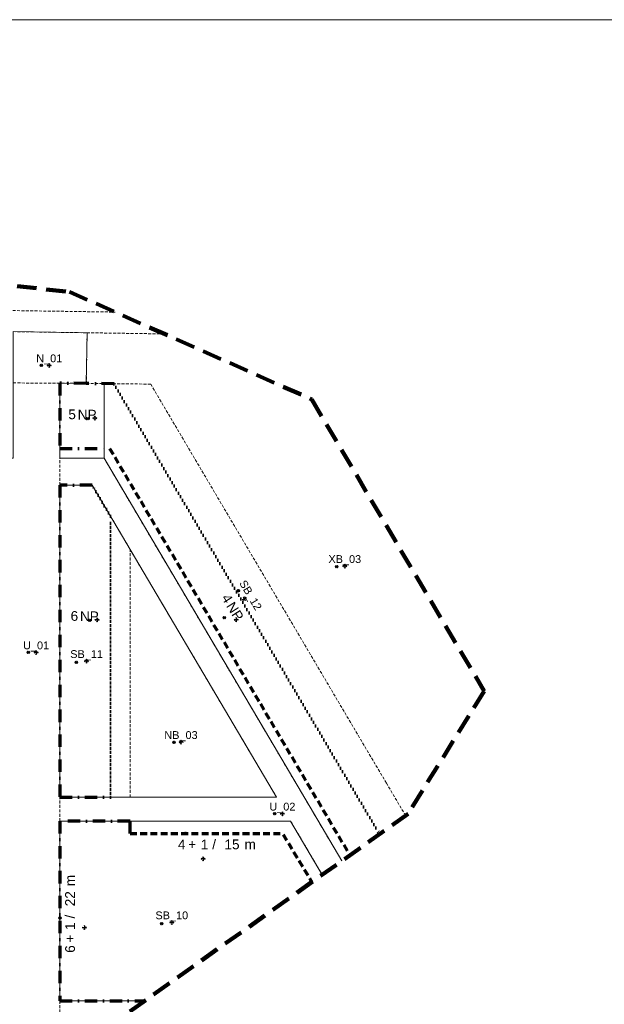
# Model space of a CAD drawing. Header units: metres. Extents: x -5 to 5163, y 1049 to 2798.
# Tile 22 of 22: x 4432 to 4732, y 2192 to 2697. Entities that reach past the tile are written whole.
import ezdxf
from ezdxf.enums import TextEntityAlignment as Align

# ---------------------------------------------------------------- set-up
doc = ezdxf.new("R2010")
doc.units = ezdxf.units.M
for name, pattern in [('DASHED', [0.75, 0.5, -0.25]), ('DOT', [0.25, 0, -0.25]), ('ČERCHOVANÁ', [25.4, 12.7, -6.35, 0, -6.35])]:
    doc.linetypes.add(name, pattern=pattern)
doc.layers.add('000000_BL_Pomocna_netisk_DB', color=7, linetype='Continuous', plot=False)
doc.layers.add('000100_pomocná_standard', color=132, linetype='Continuous', lineweight=18, plot=False)
for name, color, linetype, lineweight in [('101110_PL_Resene_uzemi', 6, 'DASHED', 200), ('200000_PL_Cast_uzemi', 80, 'DASHED', 5), ('202110_BL_Cast_uzemi_UP', 7, 'DASHED', 9), ('203110_BL_Cast_uzemi_SB', 7, 'DASHED', 9), ('204110_BL_Cast_uzemi_NB', 7, 'DASHED', 9), ('205110_BL_Cast_uzemi_XB', 7, 'DASHED', 9), ('302210_BL_VR_na_linii', 160, 'Continuous', 9), ('302310_BL_VR_na_plochu', 140, 'DOT', 9), ('302311_PL_VR_na_plochu_rozhrani', 140, 'Continuous', 18)]:
    doc.layers.add(name, color=color, linetype=linetype, lineweight=lineweight)
for name, color, linetype, lineweight, true_color in [('201110_PL_Ulicni_cara', 7, 'Continuous', 9, 0xe90101), ('301111_PL_SC_polouzavrena', 7, 'ČERCHOVANÁ', 70, 0xfe2f2f), ('301112_PL_SC_otevrena', 7, 'DASHED', 70, 0xfe4848), ('301113_PL_SC_volna', 7, 'DOT', 70, 0xfe8585)]:
    doc.layers.add(name, color=color, linetype=linetype, lineweight=lineweight, true_color=true_color)
doc.styles.add('style2', font='arial.ttf', dxfattribs={"height": 2})

# ---------------------------------------------------------------- blocks, each defined once
blk = doc.blocks.new('*U66')
at = {"layer": '000000_BL_Pomocna_netisk_DB'}
for p, q in [((-1, 0), (-0.72, 0.28)), ((1, 0), (-1, 0)), ((-1, 0), (-0.72, -0.28)), ((0, 1), (-0.29, 0.71)), ((0, 1), (0, -1)), ((0, 1), (0.28, 0.72)), ((1, 0), (0.72, 0.28)), ((1, 0), (0.72, -0.28)), ((-4.6, -1.2), (-5.8, 0)), ((-5.8, -1.2), (-4.6, 0)), ((0, -1), (-0.28, -0.72)), ((0, -1), (0.28, -0.72))]:
    blk.add_line(p, q, dxfattribs=at)
blk.add_circle((-5.2, -0.6), 0.6, dxfattribs=at)
at = {"style": 'style2'}
blk.add_attdef('OZNACENI', text='', height=4, dxfattribs=at).set_placement((0, 1.68), align=Align.CENTER)
at = {"style": 'style2', "flags": 1}
blk.add_attdef('NAZEV_BLOK', (-23.56, -29.29), '', height=5, dxfattribs=at)
blk = doc.blocks.new('*U69')
at = {"layer": '000000_BL_Pomocna_netisk_DB'}
for p, q in [((-3.98, 4.39), (-2.34, 3.97)), ((-3.37, 3.36), (-2.95, 5)), ((0.86, 0.51), (-0.86, -0.51)), ((-0.51, 0.86), (-0.61, 0.48)), ((0.51, -0.86), (-0.51, 0.86)), ((-0.51, 0.86), (-0.12, 0.76)), ((0.86, 0.51), (0.47, 0.61)), ((0.86, 0.51), (0.76, 0.12)), ((-0.86, -0.51), (-0.77, -0.13)), ((-0.86, -0.51), (-0.48, -0.61)), ((0.51, -0.86), (0.12, -0.76)), ((0.51, -0.86), (0.61, -0.48))]:
    blk.add_line(p, q, dxfattribs=at)
blk.add_circle((-3.16, 4.18), 0.6, dxfattribs=at)
at = {"style": 'style2'}
blk.add_attdef('OZNACENI', text='', height=4, rotation=300.5139, dxfattribs=at).set_placement((1.45, 0.85), align=Align.CENTER)
at = {"style": 'style2', "flags": 1}
blk.add_attdef('NAZEV_BLOK', (-30.31, -33.03), '', height=5, dxfattribs=at)
blk = doc.blocks.new('*U65')
at = {"layer": '000000_BL_Pomocna_netisk_DB'}
for p, q in [((-2.91, -0.59), (-4.11, 0.61)), ((-4.11, -0.59), (-2.91, 0.61)), ((-1, 0), (-0.72, 0.28)), ((1, 0), (-1, 0)), ((-1, 0), (-0.72, -0.28)), ((0, 1), (-0.29, 0.71)), ((0, 1), (0, -1)), ((0, 1), (0.28, 0.72)), ((1, 0), (0.72, 0.28)), ((1, 0), (0.72, -0.28)), ((0, -1), (-0.28, -0.72)), ((0, -1), (0.28, -0.72))]:
    blk.add_line(p, q, dxfattribs=at)
blk.add_circle((-3.51, 0.01), 0.6, dxfattribs=at)
at = {"style": 'style2'}
blk.add_attdef('OZNACENI', text='', height=4, dxfattribs=at).set_placement((0, 1.68), align=Align.CENTER)
at = {"style": 'style2', "flags": 1}
blk.add_attdef('NAZEV_BLOK', (-24.94, -16.19), '', height=5, dxfattribs=at)
blk = doc.blocks.new('*U64')
at = {"layer": '000000_BL_Pomocna_netisk_DB'}
for p, q in [((-3.51, -0.78), (-4.71, 0.42)), ((-4.71, -0.78), (-3.51, 0.42)), ((-1, 0), (-0.72, 0.28)), ((1, 0), (-1, 0)), ((-1, 0), (-0.72, -0.28)), ((0, 1), (-0.29, 0.71)), ((0, 1), (0, -1)), ((0, 1), (0.28, 0.72)), ((1, 0), (0.72, 0.28)), ((1, 0), (0.72, -0.28)), ((0, -1), (-0.28, -0.72)), ((0, -1), (0.28, -0.72))]:
    blk.add_line(p, q, dxfattribs=at)
blk.add_circle((-4.11, -0.18), 0.6, dxfattribs=at)
at = {"style": 'style2'}
blk.add_attdef('OZNACENI', text='', height=4, dxfattribs=at).set_placement((0, 1.68), align=Align.CENTER)
at = {"style": 'style2', "flags": 1}
for tag, p in [('PODTYP', (-27.03, -17.38)), ('NAZEV_BLOK', (-27.35, -25.13))]:
    blk.add_attdef(tag, p, '', height=5, dxfattribs=at)
blk = doc.blocks.new('*U45')
at = {"layer": '000000_BL_Pomocna_netisk_DB'}
for p, q in [((-8.39, 12.43), (-9.59, 13.63)), ((-9.59, 12.43), (-8.39, 13.63)), ((-1, 0), (-0.72, 0.28)), ((1, 0), (-1, 0)), ((-1, 0), (-0.72, -0.28)), ((0, 1), (-0.29, 0.71)), ((0, 1), (0, -1)), ((0, 1), (0.28, 0.72)), ((1, 0), (0.72, 0.28)), ((0, -1), (-0.28, -0.72)), ((0, -1), (0.28, -0.72)), ((1, 0), (0.72, -0.28))]:
    blk.add_line(p, q, dxfattribs=at)
blk.add_circle((-8.99, 13.03), 0.6, dxfattribs=at)
at = {"style": 'style2', "flags": 1}
for tag, p in [('VYSKA_VB', (-14.44, -39.28)), ('VYSKA_VB_I', (1.91, -46.42)), ('NAZEV_BLOK', (-14.89, -57.01))]:
    blk.add_attdef(tag, p, '', height=5, dxfattribs=at)
at = {"layer": '302210_BL_VR_na_linii', "style": 'style2'}
for s, p in [('/', (4.68, 4.95)), ('+', (-7.66, 4.97)), ('m', (21.25, 4.94))]:
    blk.add_text(s, height=5, dxfattribs=at).set_placement(p)
at = {"layer": '302210_BL_VR_na_linii', "style": 'style2', "flags": 4}
blk.add_attdef('NP_MAX', text='', height=5, dxfattribs=at).set_placement((-9.04, 4.85), align=Align.RIGHT)
at = {"layer": '302210_BL_VR_na_linii', "style": 'style2'}
blk.add_attdef('NUP_MAX', text='', height=5, dxfattribs=at).set_placement((0.75, 4.88), align=Align.CENTER)
at = {"layer": '302210_BL_VR_na_linii', "style": 'style2', "flags": 4}
blk.add_attdef('RIMSA_MAX', text='', height=5, dxfattribs=at).set_placement((14.83, 4.91), align=Align.CENTER)
blk = doc.blocks.new('*U53')
at = {"layer": '000000_BL_Pomocna_netisk_DB'}
for p, q in [((-12.01, 4.34), (-13.21, 5.54)), ((-13.21, 4.34), (-12.01, 5.54)), ((-1, 0), (-0.72, 0.28)), ((-1, 0), (1, 0)), ((-1, 0), (-0.71, -0.29)), ((0, 1), (-0.28, 0.72)), ((0, 1), (0, -1)), ((0, 1), (0.28, 0.72)), ((1, 0), (0.72, 0.28)), ((0, -1), (-0.28, -0.72)), ((0, -1), (0.28, -0.72)), ((1, 0), (0.72, -0.28))]:
    blk.add_line(p, q, dxfattribs=at)
blk.add_circle((-12.61, 4.94), 0.6, dxfattribs=at)
at = {"style": 'style2', "flags": 1}
blk.add_attdef('VYSKA_VB_I', (46.42, 1.85), '', height=5, rotation=89.9196, dxfattribs=at)
for tag, p in [('VYSKA_VB', (-17.48, -44.18)), ('NAZEV_BLOK', (-17.93, -61.91))]:
    blk.add_attdef(tag, p, '', height=5, dxfattribs=at)
at = {"layer": '302210_BL_VR_na_linii', "style": 'style2'}
for s, p in [('m', (-4.91, 21.25)), ('/', (-4.94, 4.69)), ('+', (-4.98, -7.66))]:
    blk.add_text(s, height=5, rotation=89.9196, dxfattribs=at).set_placement(p)
at = {"layer": '302210_BL_VR_na_linii', "style": 'style2', "flags": 4}
blk.add_attdef('RIMSA_MAX', text='', height=5, rotation=89.9196, dxfattribs=at).set_placement((-4.89, 14.84), align=Align.CENTER)
at = {"layer": '302210_BL_VR_na_linii', "style": 'style2'}
blk.add_attdef('NUP_MAX', text='', height=5, rotation=89.9196, dxfattribs=at).set_placement((-4.88, 0.76), align=Align.CENTER)
at = {"layer": '302210_BL_VR_na_linii', "style": 'style2', "flags": 4}
blk.add_attdef('NP_MAX', text='', height=5, rotation=89.9196, dxfattribs=at).set_placement((-4.86, -9.03), align=Align.RIGHT)
blk = doc.blocks.new('*U144')
at = {"layer": '000000_BL_Pomocna_netisk_DB'}
for p, q in [((-3.24, -0.88), (-4.44, 0.32)), ((-4.44, -0.88), (-3.24, 0.32)), ((-1, 0), (-0.72, 0.28)), ((1, 0), (-1, 0)), ((-1, 0), (-0.72, -0.28)), ((0, 1), (-0.29, 0.71)), ((0, 1), (0, -1)), ((0, 1), (0.28, 0.72)), ((1, 0), (0.72, 0.28)), ((1, 0), (0.72, -0.28)), ((0, -1), (-0.28, -0.72)), ((0, -1), (0.28, -0.72))]:
    blk.add_line(p, q, dxfattribs=at)
blk.add_circle((-3.84, -0.28), 0.6, dxfattribs=at)
at = {"insert": (-8.79, 4.31), "char_height": 5, "attachment_point": 1, "style": 'style2'}
blk.add_mtext_dynamic_manual_height_columns('NP', width=12.2226, gutter_width=0.0125, heights=[0], dxfattribs=at)
at = {"style": 'style2'}
blk.add_attdef('NP_MAX', text='', height=5, dxfattribs=at).set_placement((-9.69, -0.53), align=Align.RIGHT)
at = {"style": 'style2', "flags": 1}
for tag, p in [('RIMSA_MAX', (-14.32, -6.34)), ('RIMSA_MIN', (-14.18, -13.83)), ('NP_MIN', (-14.18, -22.4)), ('NUP_MAX', (-14.18, -39.55)), ('VYSKA_MAX', (-14.18, -48.12)), ('VYSKA_VB_D', (-17.68, -80.32)), ('VYSKA_VB_I', (-17.68, -88.89)), ('NAZEV_BLOK', (-17.61, -97.5))]:
    blk.add_attdef(tag, p, '', height=5, dxfattribs=at)
blk = doc.blocks.new('*U142')
at = {"layer": '000000_BL_Pomocna_netisk_DB'}
for p, q in [((-5.53, 0.43), (-6.73, 1.63)), ((-6.73, 0.43), (-5.53, 1.63)), ((-1, 0), (-0.72, 0.28)), ((1, 0), (-1, 0)), ((-1, 0), (-0.72, -0.28)), ((0, 1), (-0.29, 0.71)), ((0, 1), (0, -1)), ((0, 1), (0.28, 0.72)), ((1, 0), (0.72, 0.28)), ((1, 0), (0.72, -0.28)), ((0, -1), (-0.28, -0.72)), ((0, -1), (0.28, -0.72))]:
    blk.add_line(p, q, dxfattribs=at)
blk.add_circle((-6.13, 1.03), 0.6, dxfattribs=at)
at = {"insert": (-1.08, 9.72), "char_height": 5, "attachment_point": 1, "rotation": 302.4682, "style": 'style2'}
blk.add_mtext_dynamic_manual_height_columns('NP', width=12.2226, gutter_width=0.0125, heights=[0], dxfattribs=at)
at = {"style": 'style2'}
blk.add_attdef('NP_MAX', text='', height=5, rotation=302.4682, dxfattribs=at).set_placement((-5.65, 7.89), align=Align.RIGHT)
at = {"style": 'style2', "flags": 1}
for tag, p in [('RIMSA_MAX', (-11.66, -5.03)), ('RIMSA_MIN', (-11.53, -12.51)), ('NP_MIN', (-11.53, -21.09)), ('NUP_MAX', (-11.53, -38.23)), ('VYSKA_MAX', (-11.53, -46.8)), ('VYSKA_VB_D', (-15.02, -79)), ('VYSKA_VB_I', (-15.02, -87.57)), ('NAZEV_BLOK', (-14.96, -96.18))]:
    blk.add_attdef(tag, p, '', height=5, dxfattribs=at)
blk = doc.blocks.new('*U70')
at = {"layer": '000000_BL_Pomocna_netisk_DB'}
for p, q in [((-3.41, -0.57), (-4.61, 0.63)), ((-4.61, -0.57), (-3.41, 0.63)), ((-1, 0), (-0.72, 0.28)), ((1, 0), (-1, 0)), ((-1, 0), (-0.72, -0.28)), ((0, 1), (-0.29, 0.71)), ((0, 1), (0, -1)), ((0, 1), (0.28, 0.72)), ((1, 0), (0.72, 0.28)), ((1, 0), (0.72, -0.28)), ((0, -1), (-0.28, -0.72)), ((0, -1), (0.28, -0.72))]:
    blk.add_line(p, q, dxfattribs=at)
blk.add_circle((-4.01, 0.03), 0.6, dxfattribs=at)
at = {"style": 'style2'}
blk.add_attdef('OZNACENI', text='', height=4, dxfattribs=at).set_placement((0, 1.68), align=Align.CENTER)
at = {"style": 'style2', "flags": 1}
for tag, p in [('DRUH_UP', (-17.24, -21.19)), ('DRUH_INFO', (-18.09, -32.86)), ('NAZEV_BLOK', (-18.19, -42.23))]:
    blk.add_attdef(tag, p, '', height=5, dxfattribs=at)
blk = doc.blocks.new('*U72')
at = {"layer": '000000_BL_Pomocna_netisk_DB'}
for p, q in [((-4.61, -0.55), (-3.4, 0.64)), ((-3.41, -0.56), (-4.6, 0.65)), ((-1, 0), (-0.72, 0.29)), ((1, 0), (-1, 0)), ((-1, 0), (-0.72, -0.28)), ((0, 1), (-0.29, 0.72)), ((0, 1), (0, -1)), ((0, 1), (0.29, 0.72)), ((1, 0), (0.72, 0.28)), ((0, -1), (-0.28, -0.72)), ((0, -1), (0.28, -0.72)), ((1, 0), (0.72, -0.28))]:
    blk.add_line(p, q, dxfattribs=at)
blk.add_circle((-4.01, 0.05), 0.6, dxfattribs=at)
at = {"style": 'style2'}
blk.add_attdef('OZNACENI', text='', height=4, rotation=359.759, dxfattribs=at).set_placement((0.01, 1.68), align=Align.CENTER)
at = {"style": 'style2', "flags": 1}
for tag, p in [('DRUH_UP', (-18.48, -33.69)), ('DRUH_INFO', (-19.32, -45.36)), ('NAZEV_BLOK', (-19.42, -54.73))]:
    blk.add_attdef(tag, p, '', height=5, dxfattribs=at)

msp = doc.modelspace()

# ---------------------------------------------------------------- linework, layer by layer
at = {"layer": '000100_pomocná_standard'}
msp.add_lwpolyline([(3182.24, 1977.21), (5162.57, 1977.21), (5162.57, 2697.06), (3182.24, 2697.06)], close=True, dxfattribs=at)
at = {"layer": '101110_PL_Resene_uzemi', "ltscale": 20}
msp.add_lwpolyline([(4125.23, 2459.68), (4129.92, 2495.49), (4281.54, 2606.82), (4356.2, 2568.14), (4457.51, 2557.46), (4581.82, 2502.25), (4670.21, 2352.55), (4631.21, 2289.54), (4423.24, 2141.91), (4332.24, 2150.75), (4218.29, 2319.24), (4181.64, 2336.48), (4125.23, 2391.88), (4125.23, 2459.68)], close=True, dxfattribs=at)
at = {"layer": '200000_PL_Cast_uzemi', "ltscale": 3}
for points in [[(4205.73, 2551.15), (4480.99, 2547.03)], [(4428.63, 2537), (4466.6, 2536.43)], [(4506.2, 2535.83), (4466.6, 2536.43), (4466.21, 2510.44), (4475.29, 2510.34), (4499.22, 2510.08), (4620.08, 2305.4), (4629.96, 2288.65)], [(4452.63, 2510.57), (4428.63, 2510.67)], [(4466.21, 2510.44), (4452.63, 2510.57), (4452.63, 2472.07), (4475.29, 2472.07), (4597.24, 2265.42)], [(4452.63, 2458.24), (4452.63, 2472.07)], [(4563.78, 2298.07), (4469.2, 2458.24), (4452.63, 2458.24), (4452.63, 2298.07), (4563.78, 2298.07)], [(4488.63, 2298.07), (4488.63, 2425.35)], [(4452.63, 2285.87), (4452.63, 2298.07)], [(4452.63, 2285.87), (4570.98, 2285.87), (4587.24, 2258.33)], [(4496.14, 2193.66), (4452.63, 2193.66), (4452.63, 2285.87)], [(4452.63, 2193.66), (4452.63, 2181.53)]]:
    msp.add_lwpolyline(points, dxfattribs=at)
at = {"layer": '201110_PL_Ulicni_cara'}
for points in [[(4126.85, 2472.07), (4428.63, 2472.07), (4428.63, 2537), (4466.6, 2536.43), (4466.21, 2510.44), (4452.63, 2510.57), (4452.63, 2472.07), (4475.29, 2472.07), (4597.24, 2265.42)], [(4563.78, 2298.07), (4452.63, 2298.07), (4452.63, 2458.24), (4469.2, 2458.24), (4563.78, 2298.07)], [(4496.14, 2193.66), (4452.63, 2193.66), (4452.63, 2285.87), (4570.98, 2285.87), (4587.24, 2258.33)]]:
    msp.add_lwpolyline(points, dxfattribs=at)
at = {"layer": '301111_PL_SC_polouzavrena', "ltscale": 0.5}
for points in [[(4480.37, 2510.28), (4466.21, 2510.44), (4452.63, 2510.57), (4452.63, 2477.07), (4478.14, 2477.07)], [(4469.2, 2458.24), (4452.63, 2458.24), (4452.63, 2298.07), (4478.63, 2298.07)], [(4488.63, 2279.54), (4488.63, 2285.87), (4452.63, 2285.87), (4452.63, 2193.66), (4496.14, 2193.66)]]:
    msp.add_lwpolyline(points, dxfattribs=at)
at = {"layer": '301112_PL_SC_otevrena', "ltscale": 7, "flags": 128}
for points in [[(4478.14, 2477.07), (4601.33, 2268.32)], [(4488.63, 2279.54), (4566.82, 2279.54), (4581.88, 2254.52)]]:
    msp.add_lwpolyline(points, dxfattribs=at)
at = {"layer": '301113_PL_SC_volna', "ltscale": 8}
for points in [[(4480.37, 2510.28), (4616.59, 2279.16)], [(4478.63, 2298.07), (4478.63, 2442.28), (4469.2, 2458.24)]]:
    msp.add_lwpolyline(points, dxfattribs=at)
at = {"layer": '302311_PL_VR_na_plochu_rozhrani'}
msp.add_lwpolyline([(4475.29, 2472.07), (4475.29, 2510.34)], dxfattribs=at)

# ---------------------------------------------------------------- block references
at = {"layer": '202110_BL_Cast_uzemi_UP'}
for name, p, values in [('*U72', (4447.19, 2519.63), {'OZNACENI': 'N_01'}), ('*U70', (4440.46, 2372.35), {'OZNACENI': 'U_01'}), ('*U70', (4566.75, 2289.59), {'OZNACENI': 'U_02'})]:
    msp.add_blockref(name, p, dxfattribs=at).add_auto_attribs(values)
at = {"layer": '203110_BL_Cast_uzemi_SB'}
for name, p, values in [('*U69', (4547.31, 2399.91), {'OZNACENI': 'SB_12'}), ('*U66', (4466.35, 2367.88), {'OZNACENI': 'SB_11'}), ('*U66', (4510.04, 2233.82), {'OZNACENI': 'SB_10'})]:
    msp.add_blockref(name, p, dxfattribs=at).add_auto_attribs(values)
at = {"layer": '204110_BL_Cast_uzemi_NB'}
msp.add_blockref('*U65', (4514.76, 2326.33), dxfattribs=at).add_auto_attribs({'OZNACENI': 'NB_03'})
at = {"layer": '205110_BL_Cast_uzemi_XB'}
msp.add_blockref('*U64', (4598.77, 2416.63), dxfattribs=at).add_auto_attribs({'OZNACENI': 'XB_03'})
at = {"layer": '302210_BL_VR_na_linii'}
ref = msp.add_blockref('*U45', (4526.11, 2266.51), dxfattribs=at)
ref.add_attrib('NP_MAX', '4', dxfattribs={"height": 5, "style": 'style2'}).set_placement((4517.06, 2271.36), align=Align.RIGHT)
ref.add_attrib('NUP_MAX', '1', dxfattribs={"height": 5, "style": 'style2'}).set_placement((4526.86, 2271.39), align=Align.CENTER)
ref.add_attrib('RIMSA_MAX', '15', dxfattribs={"height": 5, "style": 'style2'}).set_placement((4540.94, 2271.42), align=Align.CENTER)
ref = msp.add_blockref('*U53', (4465.25, 2231.18), dxfattribs=at)
ref.add_attrib('NP_MAX', '6', dxfattribs={"height": 5, "rotation": 89.9196, "style": 'style2'}).set_placement((4460.39, 2222.15), align=Align.RIGHT)
ref.add_attrib('NUP_MAX', '1', dxfattribs={"height": 5, "rotation": 89.9196, "style": 'style2'}).set_placement((4460.37, 2231.94), align=Align.CENTER)
ref.add_attrib('RIMSA_MAX', '22', dxfattribs={"height": 5, "rotation": 89.9196, "style": 'style2'}).set_placement((4460.36, 2246.02), align=Align.CENTER)
at = {"layer": '302310_BL_VR_na_plochu'}
for name, p, values in [('*U144', (4470.57, 2492.61), {'NP_MAX': '5'}), ('*U142', (4543.07, 2389.21), {'NP_MAX': '4'}), ('*U144', (4471.73, 2389.14), {'NP_MAX': '6'})]:
    msp.add_blockref(name, p, dxfattribs=at).add_auto_attribs(values)

doc.saveas('drawing.dxf')
